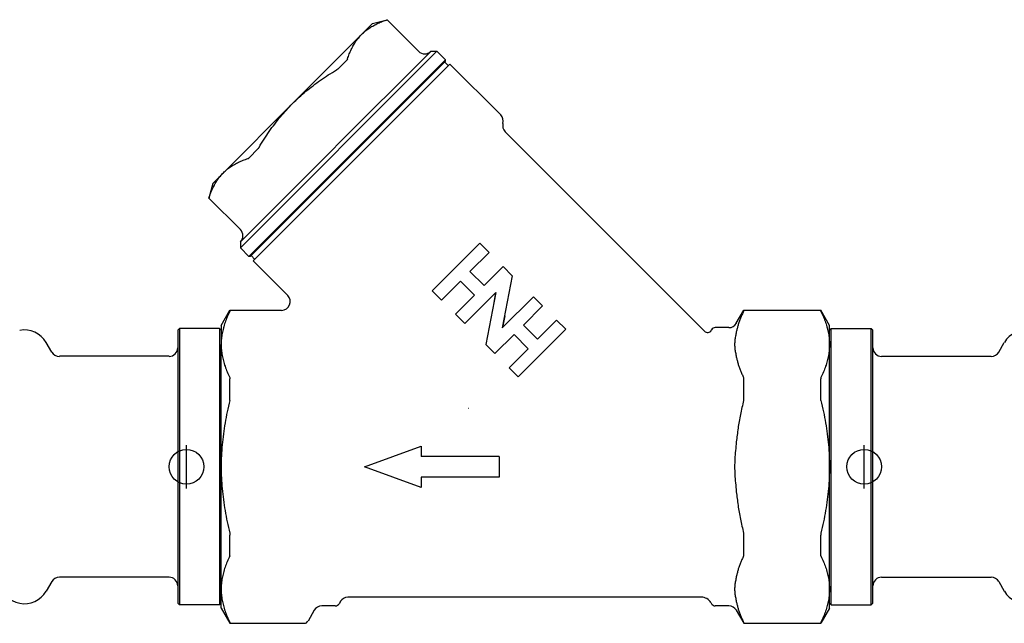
# Model space of a CAD drawing. Header units: millimetres. Extents: x 58 to 3744, y 30 to 299.
# Tile 2 of 4: x 259 to 372, y 174 to 243. Entities that reach past the tile are written whole.
import ezdxf

# ---------------------------------------------------------------- set-up
doc = ezdxf.new("R2010")
doc.units = ezdxf.units.MM
doc.layers.add('DETAIL', color=2, linetype='Continuous')
doc.layers.add('ORIGIN', color=6, linetype='Continuous')

msp = doc.modelspace()

# ---------------------------------------------------------------- linework, layer by layer
at = {"layer": 'DETAIL'}
for p, q in [((299.51, 242.51), (298.28, 241.28)), ((299.51, 242.51), (301.18, 242.96)), ((301.16, 242.94), (301.18, 242.96)), ((304.81, 239.33), (301.18, 242.96)), ((298.28, 241.28), (290.31, 233.32)), ((306.93, 239.33), (284.3, 216.7)), ((306.21, 239.31), (301.27, 234.37)), ((306.22, 239.33), (306.21, 239.31)), ((306.22, 239.33), (306.93, 239.33)), ((307.92, 238.34), (306.93, 239.33)), ((307.92, 238.34), (285.29, 215.71)), ((307.92, 238.2), (285.44, 215.71)), ((296.55, 238.32), (295.54, 237.32)), ((308.24, 237.66), (307.82, 238.09)), ((307.92, 238.2), (307.92, 238.34)), ((285.79, 215.21), (308.42, 237.84)), ((308.42, 237.84), (314.26, 232)), ((301.27, 234.37), (300.2, 233.3)), ((290.31, 233.32), (282.35, 225.36)), ((300.2, 233.3), (290.33, 223.43)), ((314.78, 230.06), (337.71, 207.13)), ((286.31, 228.09), (285.31, 227.08)), ((282.35, 225.36), (281.12, 224.12)), ((281.12, 224.12), (280.67, 222.45)), ((290.33, 223.43), (289.26, 222.36)), ((280.67, 222.45), (280.69, 222.47)), ((284.3, 218.82), (280.67, 222.45)), ((289.26, 222.36), (284.32, 217.42)), ((284.32, 217.42), (284.3, 217.41)), ((284.3, 217.41), (284.3, 216.7)), ((285.29, 215.71), (284.3, 216.7)), ((306.38, 211.77), (311.86, 217.25)), ((311.86, 217.25), (312.92, 216.19)), ((285.44, 215.71), (285.29, 215.71)), ((285.97, 215.39), (285.54, 215.82)), ((310.73, 213.99), (312.92, 216.19)), ((285.79, 215.21), (289.76, 211.24)), ((312.35, 212.38), (314.54, 214.57)), ((314.54, 214.57), (315.6, 213.51)), ((310.73, 213.99), (312.35, 212.38)), ((315.6, 213.51), (314.45, 207.52)), ((307.44, 210.71), (309.64, 212.9)), ((309.64, 212.9), (311.26, 211.28)), ((306.38, 211.77), (307.44, 210.71)), ((309.06, 209.09), (311.26, 211.28)), ((310.12, 208.03), (313.69, 211.6)), ((313.69, 211.6), (312.54, 205.61)), ((313.67, 211.57), (313.43, 210.2)), ((314.45, 207.52), (318.02, 211.09)), ((318.02, 211.09), (319.08, 210.03)), ((316.89, 207.84), (319.08, 210.03)), ((282.1, 207.79), (283.11, 209.54)), ((283.11, 209.49), (283.11, 209.54)), ((283.11, 209.54), (289.05, 209.54)), ((309.06, 209.09), (310.12, 208.03)), ((314.72, 208.91), (314.48, 207.55)), ((341.38, 208.04), (342.25, 209.54)), ((342.25, 209.49), (342.25, 209.54)), ((342.25, 209.54), (351.09, 209.54)), ((351.09, 209.54), (351.09, 209.49)), ((352.1, 207.79), (351.09, 209.54)), ((277.1, 207.24), (277.3, 207.43)), ((277.3, 207.43), (277.3, 175.64)), ((281.9, 207.43), (277.3, 207.43)), ((281.9, 207.43), (281.9, 175.64)), ((282.1, 207.24), (281.9, 207.43)), ((282.1, 207.79), (282.1, 205.61)), ((316.89, 207.84), (318.51, 206.22)), ((318.51, 206.22), (320.7, 208.41)), ((320.7, 208.41), (321.76, 207.35)), ((340.52, 207.54), (338.96, 207.54)), ((352.1, 205.61), (352.1, 207.79)), ((352.1, 207.24), (352.3, 207.43)), ((352.3, 175.64), (352.3, 207.43)), ((352.3, 207.43), (356.9, 207.43)), ((356.9, 175.64), (356.9, 207.43)), ((357.1, 207.24), (356.9, 207.43)), ((277.1, 207.24), (277.1, 175.84)), ((313.6, 204.55), (315.8, 206.74)), ((315.8, 206.74), (317.41, 205.12)), ((316.28, 201.87), (321.76, 207.35)), ((338.5, 207.23), (338.53, 207.29)), ((357.1, 175.84), (357.1, 207.24)), ((262.61, 204.73), (261.97, 205.84)), ((282.1, 191.54), (282.1, 205.61)), ((312.54, 205.61), (313.6, 204.55)), ((315.22, 202.93), (317.41, 205.12)), ((352.1, 191.54), (352.1, 205.61)), ((371.58, 204.73), (372.22, 205.84)), ((276.1, 204.24), (263.47, 204.24)), ((358.1, 204.24), (370.72, 204.24)), ((315.22, 202.93), (316.28, 201.87)), ((283.11, 199.38), (283.11, 201.64)), ((342.25, 199.38), (342.25, 201.64)), ((351.09, 199.38), (351.09, 201.64)), ((310.54, 198.25), (310.53, 198.25)), ((298.6, 191.54), (305.1, 193.91)), ((305.1, 193.91), (305.1, 192.72)), ((314.1, 192.72), (305.1, 192.72)), ((314.1, 192.72), (314.1, 190.35)), ((282.1, 177.46), (282.1, 191.54)), ((305.1, 189.16), (298.6, 191.54)), ((352.1, 177.46), (352.1, 191.54)), ((314.1, 190.35), (305.1, 190.35)), ((305.1, 190.35), (305.1, 189.16)), ((283.11, 181.43), (283.11, 183.69)), ((342.25, 181.43), (342.25, 183.69)), ((351.09, 181.43), (351.09, 183.69)), ((262.61, 178.34), (261.97, 177.23)), ((276.1, 178.83), (263.47, 178.83)), ((358.1, 178.83), (370.72, 178.83)), ((371.58, 178.34), (372.22, 177.23)), ((282.1, 175.29), (282.1, 177.46)), ((352.1, 175.29), (352.1, 177.46)), ((277.1, 175.84), (277.3, 175.64)), ((282.1, 175.84), (281.9, 175.64)), ((295.81, 176.04), (295.66, 175.79)), ((337.37, 176.54), (296.67, 176.54)), ((338.46, 175.91), (338.53, 175.79)), ((352.1, 175.84), (352.3, 175.64)), ((357.1, 175.84), (356.9, 175.64)), ((281.9, 175.64), (277.3, 175.64)), ((282.1, 175.29), (283.11, 173.54)), ((292.81, 175.04), (292.09, 173.79)), ((295.23, 175.54), (293.67, 175.54)), ((340.52, 175.54), (338.96, 175.54)), ((341.38, 175.04), (342.25, 173.54)), ((352.1, 175.29), (351.09, 173.54)), ((352.3, 175.64), (356.9, 175.64)), ((283.11, 173.54), (283.11, 173.58)), ((283.11, 173.54), (291.65, 173.54)), ((342.25, 173.54), (342.25, 173.58)), ((342.25, 173.54), (351.09, 173.54)), ((351.09, 173.58), (351.09, 173.54))]:
    msp.add_line(p, q, dxfattribs=at)
at = {"layer": 'DETAIL', "flags": 128}
for points in [[(298.28, 241.28), (298.37, 241.37), (298.46, 241.46), (298.56, 241.54), (298.66, 241.63), (298.76, 241.71), (298.86, 241.79), (298.97, 241.87), (299.08, 241.94), (299.19, 242.02), (299.3, 242.09), (299.41, 242.16), (299.53, 242.23), (299.65, 242.3), (299.77, 242.36), (299.89, 242.42), (300.01, 242.48), (300.14, 242.54), (300.27, 242.6), (300.4, 242.66), (300.54, 242.71), (300.67, 242.77), (300.81, 242.82), (300.95, 242.87), (301.1, 242.91)], [(301.1, 242.91), (301.1, 242.92), (301.11, 242.92), (301.11, 242.92), (301.12, 242.92), (301.12, 242.92), (301.12, 242.92), (301.13, 242.93), (301.13, 242.93), (301.13, 242.93), (301.14, 242.93), (301.14, 242.93), (301.14, 242.93), (301.15, 242.93), (301.15, 242.93), (301.15, 242.93), (301.15, 242.94), (301.16, 242.94), (301.16, 242.94), (301.16, 242.94), (301.16, 242.94), (301.16, 242.94), (301.16, 242.94), (301.16, 242.94), (301.16, 242.94)], [(296.64, 238.46), (296.69, 238.6), (296.74, 238.74), (296.79, 238.88), (296.84, 239.02), (296.89, 239.15), (296.95, 239.28), (297.01, 239.41), (297.07, 239.54), (297.13, 239.66), (297.19, 239.78), (297.26, 239.9), (297.32, 240.02), (297.39, 240.14), (297.46, 240.25), (297.53, 240.36), (297.61, 240.47), (297.68, 240.58), (297.76, 240.69), (297.84, 240.79), (297.92, 240.89), (298.01, 240.99), (298.1, 241.09), (298.18, 241.18), (298.28, 241.28)], [(296.64, 238.46), (296.64, 238.45), (296.63, 238.45), (296.63, 238.44), (296.63, 238.44), (296.63, 238.43), (296.62, 238.42), (296.62, 238.42), (296.62, 238.41), (296.61, 238.41), (296.61, 238.4), (296.61, 238.4), (296.6, 238.39), (296.6, 238.39), (296.6, 238.38), (296.59, 238.37), (296.59, 238.37), (296.58, 238.36), (296.58, 238.36), (296.57, 238.35), (296.57, 238.35), (296.56, 238.34), (296.56, 238.33), (296.55, 238.33), (296.55, 238.32)], [(290.31, 233.32), (290.5, 233.5), (290.69, 233.68), (290.88, 233.86), (291.07, 234.03), (291.26, 234.21), (291.46, 234.38), (291.65, 234.55), (291.85, 234.72), (292.05, 234.89), (292.26, 235.05), (292.46, 235.21), (292.67, 235.37), (292.88, 235.53), (293.1, 235.69), (293.31, 235.84), (293.53, 236), (293.75, 236.15), (293.97, 236.3), (294.2, 236.45), (294.42, 236.6), (294.65, 236.75), (294.89, 236.89), (295.12, 237.04), (295.36, 237.18)], [(295.36, 237.18), (295.37, 237.19), (295.38, 237.19), (295.39, 237.2), (295.4, 237.2), (295.41, 237.21), (295.41, 237.22), (295.42, 237.22), (295.43, 237.23), (295.44, 237.23), (295.45, 237.24), (295.45, 237.24), (295.46, 237.25), (295.47, 237.26), (295.48, 237.26), (295.48, 237.27), (295.49, 237.27), (295.5, 237.28), (295.51, 237.29), (295.51, 237.29), (295.52, 237.3), (295.53, 237.3), (295.53, 237.31), (295.54, 237.32), (295.54, 237.32)], [(286.45, 228.27), (286.59, 228.51), (286.74, 228.74), (286.88, 228.98), (287.03, 229.21), (287.18, 229.44), (287.33, 229.66), (287.48, 229.88), (287.63, 230.1), (287.79, 230.32), (287.94, 230.54), (288.1, 230.75), (288.26, 230.96), (288.42, 231.17), (288.58, 231.37), (288.74, 231.58), (288.91, 231.78), (289.08, 231.98), (289.25, 232.17), (289.42, 232.37), (289.6, 232.56), (289.77, 232.76), (289.95, 232.94), (290.13, 233.13), (290.31, 233.32)], [(286.45, 228.27), (286.44, 228.26), (286.44, 228.25), (286.43, 228.24), (286.43, 228.23), (286.42, 228.22), (286.41, 228.22), (286.41, 228.21), (286.4, 228.2), (286.4, 228.19), (286.39, 228.18), (286.39, 228.18), (286.38, 228.17), (286.37, 228.16), (286.37, 228.15), (286.36, 228.15), (286.36, 228.14), (286.35, 228.13), (286.35, 228.13), (286.34, 228.12), (286.33, 228.11), (286.33, 228.11), (286.32, 228.1), (286.32, 228.09), (286.31, 228.09)], [(282.35, 225.36), (282.45, 225.45), (282.54, 225.53), (282.64, 225.62), (282.74, 225.71), (282.84, 225.79), (282.94, 225.87), (283.05, 225.95), (283.16, 226.02), (283.27, 226.1), (283.38, 226.17), (283.49, 226.24), (283.61, 226.31), (283.73, 226.37), (283.85, 226.44), (283.97, 226.5), (284.09, 226.56), (284.22, 226.62), (284.35, 226.68), (284.48, 226.74), (284.61, 226.79), (284.75, 226.84), (284.89, 226.89), (285.03, 226.94), (285.17, 226.99)], [(285.17, 226.99), (285.18, 226.99), (285.18, 227), (285.19, 227), (285.2, 227), (285.2, 227), (285.21, 227.01), (285.21, 227.01), (285.22, 227.01), (285.22, 227.02), (285.23, 227.02), (285.23, 227.02), (285.24, 227.03), (285.25, 227.03), (285.25, 227.04), (285.26, 227.04), (285.26, 227.04), (285.27, 227.05), (285.27, 227.05), (285.28, 227.06), (285.28, 227.06), (285.29, 227.07), (285.3, 227.07), (285.3, 227.08), (285.31, 227.08)], [(280.72, 222.53), (280.76, 222.68), (280.81, 222.82), (280.87, 222.96), (280.92, 223.09), (280.97, 223.23), (281.03, 223.36), (281.09, 223.49), (281.15, 223.62), (281.21, 223.74), (281.27, 223.86), (281.33, 223.98), (281.4, 224.1), (281.47, 224.22), (281.54, 224.33), (281.61, 224.44), (281.69, 224.55), (281.76, 224.66), (281.84, 224.77), (281.92, 224.87), (282, 224.97), (282.09, 225.07), (282.17, 225.17), (282.26, 225.26), (282.35, 225.36)], [(280.72, 222.53), (280.71, 222.53), (280.71, 222.52), (280.71, 222.52), (280.71, 222.52), (280.71, 222.51), (280.71, 222.51), (280.7, 222.5), (280.7, 222.5), (280.7, 222.5), (280.7, 222.49), (280.7, 222.49), (280.7, 222.49), (280.7, 222.48), (280.7, 222.48), (280.7, 222.48), (280.69, 222.48), (280.69, 222.47), (280.69, 222.47), (280.69, 222.47), (280.69, 222.47), (280.69, 222.47), (280.69, 222.47), (280.69, 222.47), (280.69, 222.47)], [(283.08, 209.42), (283, 209.26), (282.92, 209.09), (282.85, 208.93), (282.78, 208.77), (282.72, 208.61), (282.65, 208.45), (282.59, 208.29), (282.54, 208.13), (282.48, 207.97), (282.43, 207.81), (282.39, 207.65), (282.35, 207.5), (282.31, 207.34), (282.27, 207.18), (282.24, 207.02), (282.21, 206.87), (282.18, 206.71), (282.16, 206.55), (282.14, 206.39), (282.12, 206.24), (282.11, 206.08), (282.1, 205.92), (282.1, 205.77), (282.1, 205.61)], [(283.08, 209.42), (283.08, 209.43), (283.08, 209.43), (283.08, 209.44), (283.09, 209.44), (283.09, 209.44), (283.09, 209.45), (283.09, 209.45), (283.09, 209.45), (283.09, 209.46), (283.1, 209.46), (283.1, 209.46), (283.1, 209.47), (283.1, 209.47), (283.1, 209.47), (283.1, 209.47), (283.1, 209.48), (283.1, 209.48), (283.1, 209.48), (283.1, 209.48), (283.11, 209.48), (283.11, 209.48), (283.11, 209.49), (283.11, 209.49), (283.11, 209.49)], [(342.22, 209.42), (342.17, 209.32), (342.12, 209.22), (342.08, 209.12), (342.03, 209.02), (341.99, 208.92), (341.94, 208.82), (341.9, 208.72), (341.86, 208.62), (341.82, 208.52), (341.78, 208.42), (341.75, 208.32), (341.71, 208.22), (341.68, 208.12), (341.64, 208.02), (341.61, 207.92), (341.58, 207.82), (341.55, 207.72), (341.53, 207.63), (341.5, 207.53), (341.47, 207.43), (341.45, 207.33), (341.43, 207.23), (341.4, 207.14), (341.38, 207.04)], [(342.22, 209.42), (342.22, 209.43), (342.23, 209.43), (342.23, 209.44), (342.23, 209.44), (342.23, 209.44), (342.23, 209.45), (342.24, 209.45), (342.24, 209.45), (342.24, 209.46), (342.24, 209.46), (342.24, 209.46), (342.24, 209.47), (342.24, 209.47), (342.25, 209.47), (342.25, 209.47), (342.25, 209.48), (342.25, 209.48), (342.25, 209.48), (342.25, 209.48), (342.25, 209.48), (342.25, 209.48), (342.25, 209.49), (342.25, 209.49), (342.25, 209.49)], [(351.11, 209.42), (351.11, 209.43), (351.11, 209.43), (351.11, 209.44), (351.1, 209.44), (351.1, 209.44), (351.1, 209.45), (351.1, 209.45), (351.1, 209.45), (351.1, 209.46), (351.09, 209.46), (351.09, 209.46), (351.09, 209.47), (351.09, 209.47), (351.09, 209.47), (351.09, 209.47), (351.09, 209.48), (351.09, 209.48), (351.09, 209.48), (351.09, 209.48), (351.09, 209.48), (351.09, 209.48), (351.09, 209.49), (351.09, 209.49), (351.09, 209.49)], [(351.11, 209.42), (351.19, 209.26), (351.27, 209.09), (351.34, 208.93), (351.41, 208.77), (351.48, 208.61), (351.54, 208.45), (351.6, 208.29), (351.65, 208.13), (351.71, 207.97), (351.76, 207.81), (351.8, 207.65), (351.85, 207.5), (351.88, 207.34), (351.92, 207.18), (351.95, 207.02), (351.98, 206.87), (352.01, 206.71), (352.03, 206.55), (352.05, 206.39), (352.07, 206.24), (352.08, 206.08), (352.09, 205.92), (352.09, 205.77), (352.1, 205.61)], [(341.38, 207.04), (341.36, 206.91), (341.33, 206.78), (341.31, 206.66), (341.28, 206.54), (341.26, 206.41), (341.24, 206.29), (341.22, 206.17), (341.21, 206.06), (341.19, 205.94), (341.19, 205.83), (341.18, 205.72), (341.18, 205.61), (341.18, 205.5), (341.19, 205.38), (341.19, 205.27), (341.21, 205.16), (341.22, 205.04), (341.24, 204.92), (341.26, 204.8), (341.28, 204.68), (341.31, 204.56), (341.33, 204.43), (341.36, 204.3), (341.38, 204.18)], [(282.1, 205.61), (282.1, 205.45), (282.1, 205.29), (282.11, 205.14), (282.12, 204.98), (282.14, 204.82), (282.16, 204.66), (282.18, 204.51), (282.21, 204.35), (282.24, 204.19), (282.27, 204.03), (282.31, 203.88), (282.35, 203.72), (282.39, 203.56), (282.43, 203.4), (282.48, 203.24), (282.54, 203.09), (282.59, 202.93), (282.65, 202.77), (282.72, 202.61), (282.78, 202.45), (282.85, 202.28), (282.92, 202.12), (283, 201.96), (283.08, 201.79)], [(352.1, 205.61), (352.09, 205.45), (352.09, 205.29), (352.08, 205.14), (352.07, 204.98), (352.05, 204.82), (352.03, 204.66), (352.01, 204.51), (351.98, 204.35), (351.95, 204.19), (351.92, 204.03), (351.88, 203.88), (351.85, 203.72), (351.8, 203.56), (351.76, 203.4), (351.71, 203.24), (351.65, 203.09), (351.6, 202.93), (351.54, 202.77), (351.48, 202.61), (351.41, 202.45), (351.34, 202.28), (351.27, 202.12), (351.19, 201.96), (351.11, 201.79)], [(341.38, 204.18), (341.4, 204.08), (341.43, 203.98), (341.45, 203.88), (341.47, 203.79), (341.5, 203.69), (341.53, 203.59), (341.55, 203.49), (341.58, 203.39), (341.61, 203.29), (341.64, 203.2), (341.68, 203.1), (341.71, 203), (341.75, 202.9), (341.78, 202.8), (341.82, 202.7), (341.86, 202.6), (341.9, 202.5), (341.94, 202.4), (341.99, 202.3), (342.03, 202.2), (342.08, 202.1), (342.12, 202), (342.17, 201.9), (342.22, 201.79)], [(283.08, 201.79), (283.08, 201.79), (283.08, 201.78), (283.08, 201.78), (283.09, 201.77), (283.09, 201.77), (283.09, 201.76), (283.09, 201.76), (283.09, 201.75), (283.09, 201.74), (283.1, 201.74), (283.1, 201.73), (283.1, 201.73), (283.1, 201.72), (283.1, 201.71), (283.1, 201.71), (283.1, 201.7), (283.1, 201.69), (283.1, 201.69), (283.1, 201.68), (283.11, 201.67), (283.11, 201.66), (283.11, 201.66), (283.11, 201.65), (283.11, 201.64)], [(342.25, 201.64), (342.25, 201.65), (342.25, 201.66), (342.25, 201.66), (342.25, 201.67), (342.25, 201.68), (342.25, 201.69), (342.25, 201.69), (342.25, 201.7), (342.25, 201.71), (342.25, 201.71), (342.24, 201.72), (342.24, 201.73), (342.24, 201.73), (342.24, 201.74), (342.24, 201.74), (342.24, 201.75), (342.24, 201.76), (342.23, 201.76), (342.23, 201.77), (342.23, 201.77), (342.23, 201.78), (342.23, 201.78), (342.22, 201.79), (342.22, 201.79)], [(351.11, 201.79), (351.11, 201.79), (351.11, 201.78), (351.11, 201.78), (351.1, 201.77), (351.1, 201.77), (351.1, 201.76), (351.1, 201.76), (351.1, 201.75), (351.1, 201.74), (351.09, 201.74), (351.09, 201.73), (351.09, 201.73), (351.09, 201.72), (351.09, 201.71), (351.09, 201.71), (351.09, 201.7), (351.09, 201.69), (351.09, 201.69), (351.09, 201.68), (351.09, 201.67), (351.09, 201.66), (351.09, 201.66), (351.09, 201.65), (351.09, 201.64)], [(283.08, 199.16), (283, 198.84), (282.92, 198.51), (282.85, 198.18), (282.78, 197.86), (282.72, 197.54), (282.65, 197.22), (282.59, 196.9), (282.54, 196.58), (282.48, 196.26), (282.43, 195.94), (282.39, 195.63), (282.35, 195.31), (282.31, 195), (282.27, 194.68), (282.24, 194.37), (282.21, 194.05), (282.18, 193.74), (282.16, 193.42), (282.14, 193.11), (282.12, 192.79), (282.11, 192.48), (282.1, 192.16), (282.1, 191.85), (282.1, 191.54)], [(283.08, 199.16), (283.08, 199.17), (283.08, 199.18), (283.08, 199.19), (283.09, 199.2), (283.09, 199.21), (283.09, 199.22), (283.09, 199.23), (283.09, 199.24), (283.09, 199.25), (283.1, 199.26), (283.1, 199.27), (283.1, 199.28), (283.1, 199.29), (283.1, 199.29), (283.1, 199.3), (283.1, 199.31), (283.1, 199.32), (283.1, 199.33), (283.1, 199.34), (283.11, 199.35), (283.11, 199.36), (283.11, 199.36), (283.11, 199.37), (283.11, 199.38)], [(342.22, 199.16), (342.17, 198.96), (342.12, 198.76), (342.08, 198.56), (342.03, 198.35), (341.99, 198.15), (341.94, 197.95), (341.9, 197.75), (341.86, 197.55), (341.82, 197.35), (341.78, 197.15), (341.75, 196.95), (341.71, 196.76), (341.68, 196.56), (341.64, 196.36), (341.61, 196.16), (341.58, 195.97), (341.55, 195.77), (341.53, 195.57), (341.5, 195.38), (341.47, 195.18), (341.45, 194.98), (341.43, 194.79), (341.4, 194.59), (341.38, 194.4)], [(342.22, 199.16), (342.22, 199.17), (342.23, 199.18), (342.23, 199.19), (342.23, 199.2), (342.23, 199.21), (342.23, 199.22), (342.24, 199.23), (342.24, 199.24), (342.24, 199.25), (342.24, 199.26), (342.24, 199.27), (342.24, 199.28), (342.24, 199.29), (342.25, 199.29), (342.25, 199.3), (342.25, 199.31), (342.25, 199.32), (342.25, 199.33), (342.25, 199.34), (342.25, 199.35), (342.25, 199.36), (342.25, 199.36), (342.25, 199.37), (342.25, 199.38)], [(351.11, 199.16), (351.11, 199.17), (351.11, 199.18), (351.11, 199.19), (351.1, 199.2), (351.1, 199.21), (351.1, 199.22), (351.1, 199.23), (351.1, 199.24), (351.1, 199.25), (351.09, 199.26), (351.09, 199.27), (351.09, 199.28), (351.09, 199.29), (351.09, 199.29), (351.09, 199.3), (351.09, 199.31), (351.09, 199.32), (351.09, 199.33), (351.09, 199.34), (351.09, 199.35), (351.09, 199.36), (351.09, 199.36), (351.09, 199.37), (351.09, 199.38)], [(351.11, 199.16), (351.19, 198.84), (351.27, 198.51), (351.34, 198.18), (351.41, 197.86), (351.48, 197.54), (351.54, 197.22), (351.6, 196.9), (351.65, 196.58), (351.71, 196.26), (351.76, 195.94), (351.8, 195.63), (351.85, 195.31), (351.88, 195), (351.92, 194.68), (351.95, 194.37), (351.98, 194.05), (352.01, 193.74), (352.03, 193.42), (352.05, 193.11), (352.07, 192.79), (352.08, 192.48), (352.09, 192.16), (352.09, 191.85), (352.1, 191.54)], [(341.38, 194.4), (341.36, 194.14), (341.33, 193.89), (341.31, 193.64), (341.28, 193.39), (341.26, 193.15), (341.24, 192.91), (341.22, 192.67), (341.21, 192.44), (341.19, 192.21), (341.19, 191.98), (341.18, 191.76), (341.18, 191.54), (341.18, 191.31), (341.19, 191.09), (341.19, 190.86), (341.21, 190.63), (341.22, 190.4), (341.24, 190.16), (341.26, 189.92), (341.28, 189.68), (341.31, 189.43), (341.33, 189.18), (341.36, 188.93), (341.38, 188.67)], [(282.1, 191.54), (282.1, 191.22), (282.1, 190.91), (282.11, 190.59), (282.12, 190.28), (282.14, 189.96), (282.16, 189.65), (282.18, 189.33), (282.21, 189.02), (282.24, 188.7), (282.27, 188.39), (282.31, 188.07), (282.35, 187.76), (282.39, 187.44), (282.43, 187.13), (282.48, 186.81), (282.54, 186.49), (282.59, 186.17), (282.65, 185.85), (282.72, 185.53), (282.78, 185.21), (282.85, 184.89), (282.92, 184.56), (283, 184.23), (283.08, 183.91)], [(352.1, 191.54), (352.09, 191.22), (352.09, 190.91), (352.08, 190.59), (352.07, 190.28), (352.05, 189.96), (352.03, 189.65), (352.01, 189.33), (351.98, 189.02), (351.95, 188.7), (351.92, 188.39), (351.88, 188.07), (351.85, 187.76), (351.8, 187.44), (351.76, 187.13), (351.71, 186.81), (351.65, 186.49), (351.6, 186.17), (351.54, 185.85), (351.48, 185.53), (351.41, 185.21), (351.34, 184.89), (351.27, 184.56), (351.19, 184.23), (351.11, 183.91)], [(341.38, 188.67), (341.4, 188.48), (341.43, 188.28), (341.45, 188.09), (341.47, 187.89), (341.5, 187.69), (341.53, 187.5), (341.55, 187.3), (341.58, 187.1), (341.61, 186.91), (341.64, 186.71), (341.68, 186.51), (341.71, 186.31), (341.75, 186.12), (341.78, 185.92), (341.82, 185.72), (341.86, 185.52), (341.9, 185.32), (341.94, 185.12), (341.99, 184.92), (342.03, 184.72), (342.08, 184.51), (342.12, 184.31), (342.17, 184.11), (342.22, 183.91)], [(283.08, 183.91), (283.08, 183.9), (283.08, 183.89), (283.08, 183.88), (283.09, 183.87), (283.09, 183.86), (283.09, 183.85), (283.09, 183.84), (283.09, 183.83), (283.09, 183.82), (283.1, 183.81), (283.1, 183.8), (283.1, 183.79), (283.1, 183.79), (283.1, 183.78), (283.1, 183.77), (283.1, 183.76), (283.1, 183.75), (283.1, 183.74), (283.1, 183.73), (283.11, 183.72), (283.11, 183.71), (283.11, 183.71), (283.11, 183.7), (283.11, 183.69)], [(342.25, 183.69), (342.25, 183.7), (342.25, 183.71), (342.25, 183.71), (342.25, 183.72), (342.25, 183.73), (342.25, 183.74), (342.25, 183.75), (342.25, 183.76), (342.25, 183.77), (342.25, 183.78), (342.24, 183.79), (342.24, 183.79), (342.24, 183.8), (342.24, 183.81), (342.24, 183.82), (342.24, 183.83), (342.24, 183.84), (342.23, 183.85), (342.23, 183.86), (342.23, 183.87), (342.23, 183.88), (342.23, 183.89), (342.22, 183.9), (342.22, 183.91)], [(351.11, 183.91), (351.11, 183.9), (351.11, 183.89), (351.11, 183.88), (351.1, 183.87), (351.1, 183.86), (351.1, 183.85), (351.1, 183.84), (351.1, 183.83), (351.1, 183.82), (351.09, 183.81), (351.09, 183.8), (351.09, 183.79), (351.09, 183.79), (351.09, 183.78), (351.09, 183.77), (351.09, 183.76), (351.09, 183.75), (351.09, 183.74), (351.09, 183.73), (351.09, 183.72), (351.09, 183.71), (351.09, 183.71), (351.09, 183.7), (351.09, 183.69)], [(283.08, 181.28), (283.08, 181.28), (283.08, 181.29), (283.08, 181.29), (283.09, 181.3), (283.09, 181.3), (283.09, 181.31), (283.09, 181.31), (283.09, 181.32), (283.09, 181.33), (283.1, 181.33), (283.1, 181.34), (283.1, 181.34), (283.1, 181.35), (283.1, 181.36), (283.1, 181.36), (283.1, 181.37), (283.1, 181.38), (283.1, 181.38), (283.1, 181.39), (283.11, 181.4), (283.11, 181.41), (283.11, 181.41), (283.11, 181.42), (283.11, 181.43)], [(342.22, 181.28), (342.22, 181.28), (342.23, 181.29), (342.23, 181.29), (342.23, 181.3), (342.23, 181.3), (342.23, 181.31), (342.24, 181.31), (342.24, 181.32), (342.24, 181.33), (342.24, 181.33), (342.24, 181.34), (342.24, 181.34), (342.24, 181.35), (342.25, 181.36), (342.25, 181.36), (342.25, 181.37), (342.25, 181.38), (342.25, 181.38), (342.25, 181.39), (342.25, 181.4), (342.25, 181.41), (342.25, 181.41), (342.25, 181.42), (342.25, 181.43)], [(351.11, 181.28), (351.11, 181.28), (351.11, 181.29), (351.11, 181.29), (351.1, 181.3), (351.1, 181.3), (351.1, 181.31), (351.1, 181.31), (351.1, 181.32), (351.1, 181.33), (351.09, 181.33), (351.09, 181.34), (351.09, 181.34), (351.09, 181.35), (351.09, 181.36), (351.09, 181.36), (351.09, 181.37), (351.09, 181.38), (351.09, 181.38), (351.09, 181.39), (351.09, 181.4), (351.09, 181.41), (351.09, 181.41), (351.09, 181.42), (351.09, 181.43)], [(283.08, 181.28), (283, 181.11), (282.92, 180.95), (282.85, 180.79), (282.78, 180.62), (282.72, 180.46), (282.65, 180.3), (282.59, 180.14), (282.54, 179.98), (282.48, 179.83), (282.43, 179.67), (282.39, 179.51), (282.35, 179.35), (282.31, 179.19), (282.27, 179.04), (282.24, 178.88), (282.21, 178.72), (282.18, 178.56), (282.16, 178.41), (282.14, 178.25), (282.12, 178.09), (282.11, 177.93), (282.1, 177.78), (282.1, 177.62), (282.1, 177.46)], [(342.22, 181.28), (342.17, 181.17), (342.12, 181.07), (342.08, 180.97), (342.03, 180.87), (341.99, 180.77), (341.94, 180.67), (341.9, 180.57), (341.86, 180.47), (341.82, 180.37), (341.78, 180.27), (341.75, 180.17), (341.71, 180.07), (341.68, 179.97), (341.64, 179.87), (341.61, 179.78), (341.58, 179.68), (341.55, 179.58), (341.53, 179.48), (341.5, 179.38), (341.47, 179.28), (341.45, 179.19), (341.43, 179.09), (341.4, 178.99), (341.38, 178.89)], [(351.11, 181.28), (351.19, 181.11), (351.27, 180.95), (351.34, 180.79), (351.41, 180.62), (351.48, 180.46), (351.54, 180.3), (351.6, 180.14), (351.65, 179.98), (351.71, 179.83), (351.76, 179.67), (351.8, 179.51), (351.85, 179.35), (351.88, 179.19), (351.92, 179.04), (351.95, 178.88), (351.98, 178.72), (352.01, 178.56), (352.03, 178.41), (352.05, 178.25), (352.07, 178.09), (352.08, 177.93), (352.09, 177.78), (352.09, 177.62), (352.1, 177.46)], [(341.38, 178.89), (341.36, 178.77), (341.33, 178.64), (341.31, 178.51), (341.28, 178.39), (341.26, 178.27), (341.24, 178.15), (341.22, 178.03), (341.21, 177.91), (341.19, 177.8), (341.19, 177.68), (341.18, 177.57), (341.18, 177.46), (341.18, 177.35), (341.19, 177.24), (341.19, 177.13), (341.21, 177.01), (341.22, 176.89), (341.24, 176.78), (341.26, 176.66), (341.28, 176.53), (341.31, 176.41), (341.33, 176.29), (341.36, 176.16), (341.38, 176.03)], [(282.1, 177.46), (282.1, 177.3), (282.1, 177.15), (282.11, 176.99), (282.12, 176.83), (282.14, 176.68), (282.16, 176.52), (282.18, 176.36), (282.21, 176.2), (282.24, 176.05), (282.27, 175.89), (282.31, 175.73), (282.35, 175.57), (282.39, 175.42), (282.43, 175.26), (282.48, 175.1), (282.54, 174.94), (282.59, 174.78), (282.65, 174.62), (282.72, 174.46), (282.78, 174.3), (282.85, 174.14), (282.92, 173.98), (283, 173.81), (283.08, 173.65)], [(352.1, 177.46), (352.09, 177.3), (352.09, 177.15), (352.08, 176.99), (352.07, 176.83), (352.05, 176.68), (352.03, 176.52), (352.01, 176.36), (351.98, 176.2), (351.95, 176.05), (351.92, 175.89), (351.88, 175.73), (351.85, 175.57), (351.8, 175.42), (351.76, 175.26), (351.71, 175.1), (351.65, 174.94), (351.6, 174.78), (351.54, 174.62), (351.48, 174.46), (351.41, 174.3), (351.34, 174.14), (351.27, 173.98), (351.19, 173.81), (351.11, 173.65)], [(341.38, 176.03), (341.4, 175.93), (341.43, 175.84), (341.45, 175.74), (341.47, 175.64), (341.5, 175.54), (341.53, 175.44), (341.55, 175.35), (341.58, 175.25), (341.61, 175.15), (341.64, 175.05), (341.68, 174.95), (341.71, 174.85), (341.75, 174.75), (341.78, 174.65), (341.82, 174.55), (341.86, 174.45), (341.9, 174.35), (341.94, 174.25), (341.99, 174.15), (342.03, 174.05), (342.08, 173.95), (342.12, 173.85), (342.17, 173.75), (342.22, 173.65)], [(283.08, 173.65), (283.08, 173.64), (283.08, 173.64), (283.08, 173.63), (283.09, 173.63), (283.09, 173.63), (283.09, 173.62), (283.09, 173.62), (283.09, 173.62), (283.09, 173.61), (283.1, 173.61), (283.1, 173.61), (283.1, 173.6), (283.1, 173.6), (283.1, 173.6), (283.1, 173.6), (283.1, 173.59), (283.1, 173.59), (283.1, 173.59), (283.1, 173.59), (283.11, 173.59), (283.11, 173.59), (283.11, 173.58), (283.11, 173.58), (283.11, 173.58)], [(342.25, 173.58), (342.25, 173.58), (342.25, 173.58), (342.25, 173.59), (342.25, 173.59), (342.25, 173.59), (342.25, 173.59), (342.25, 173.59), (342.25, 173.59), (342.25, 173.6), (342.25, 173.6), (342.24, 173.6), (342.24, 173.6), (342.24, 173.61), (342.24, 173.61), (342.24, 173.61), (342.24, 173.62), (342.24, 173.62), (342.23, 173.62), (342.23, 173.63), (342.23, 173.63), (342.23, 173.63), (342.23, 173.64), (342.22, 173.64), (342.22, 173.65)], [(351.11, 173.65), (351.11, 173.64), (351.11, 173.64), (351.11, 173.63), (351.1, 173.63), (351.1, 173.63), (351.1, 173.62), (351.1, 173.62), (351.1, 173.62), (351.1, 173.61), (351.09, 173.61), (351.09, 173.61), (351.09, 173.6), (351.09, 173.6), (351.09, 173.6), (351.09, 173.6), (351.09, 173.59), (351.09, 173.59), (351.09, 173.59), (351.09, 173.59), (351.09, 173.59), (351.09, 173.59), (351.09, 173.58), (351.09, 173.58), (351.09, 173.58)]]:
    msp.add_lwpolyline(points, dxfattribs=at)
at = {"layer": 'DETAIL'}
for centre, radius, start, end in [((305.52, 240.03), 1, 225, 314.9998), ((313.56, 231.29), 1, 345, 45), ((315.49, 230.77), 1, 165, 225), ((283.6, 218.11), 1, 315.0002, 45), ((289.05, 210.53), 1, 269.9985, 44.9998), ((338.96, 207.04), 0.5, 90, 150), ((340.52, 208.54), 1, 270, 330), ((259.46, 204.39), 2.89, 30.0001, 101.0807), ((338.07, 207.48), 0.5, 224.9996, 330.0007), ((374.73, 204.39), 2.89, 78.9193, 149.9999), ((276.1, 205.23), 1, 269.9971, 0), ((358.1, 205.23), 1, 180, 270.0029), ((263.47, 205.23), 1, 210.0009, 270.0148), ((370.72, 205.23), 1, 269.9852, 329.9991), ((259.46, 178.68), 2.89, 187.84, 258.9184), ((263.47, 177.84), 1, 89.9852, 149.9991), ((276.1, 177.84), 1, 0, 90.0029), ((358.1, 177.84), 1, 89.9971, 180), ((370.72, 177.84), 1, 30.0009, 90.0148), ((259.46, 178.68), 2.89, 258.9193, 329.9999), ((374.73, 178.68), 2.89, 210.0001, 281.0807), ((295.23, 176.04), 0.5, 270, 330), ((296.67, 175.54), 1, 90, 149.9992), ((337.37, 175.29), 1.25, 30, 90), ((338.96, 176.04), 0.5, 210, 270), ((293.67, 174.54), 1, 90, 150), ((340.52, 174.54), 1, 30, 90), ((291.65, 174.04), 0.5, 270, 330.0005)]:
    msp.add_arc(centre, radius, start, end, dxfattribs=at)
at = {"layer": 'ORIGIN'}
for p, q in [((278.1, 189.04), (278.1, 194.04)), ((356.1, 189.04), (356.1, 194.04))]:
    msp.add_line(p, q, dxfattribs=at)
for centre in [(278.1, 191.54), (356.1, 191.54)]:
    msp.add_circle(centre, 2, dxfattribs=at)

doc.saveas('drawing.dxf')
